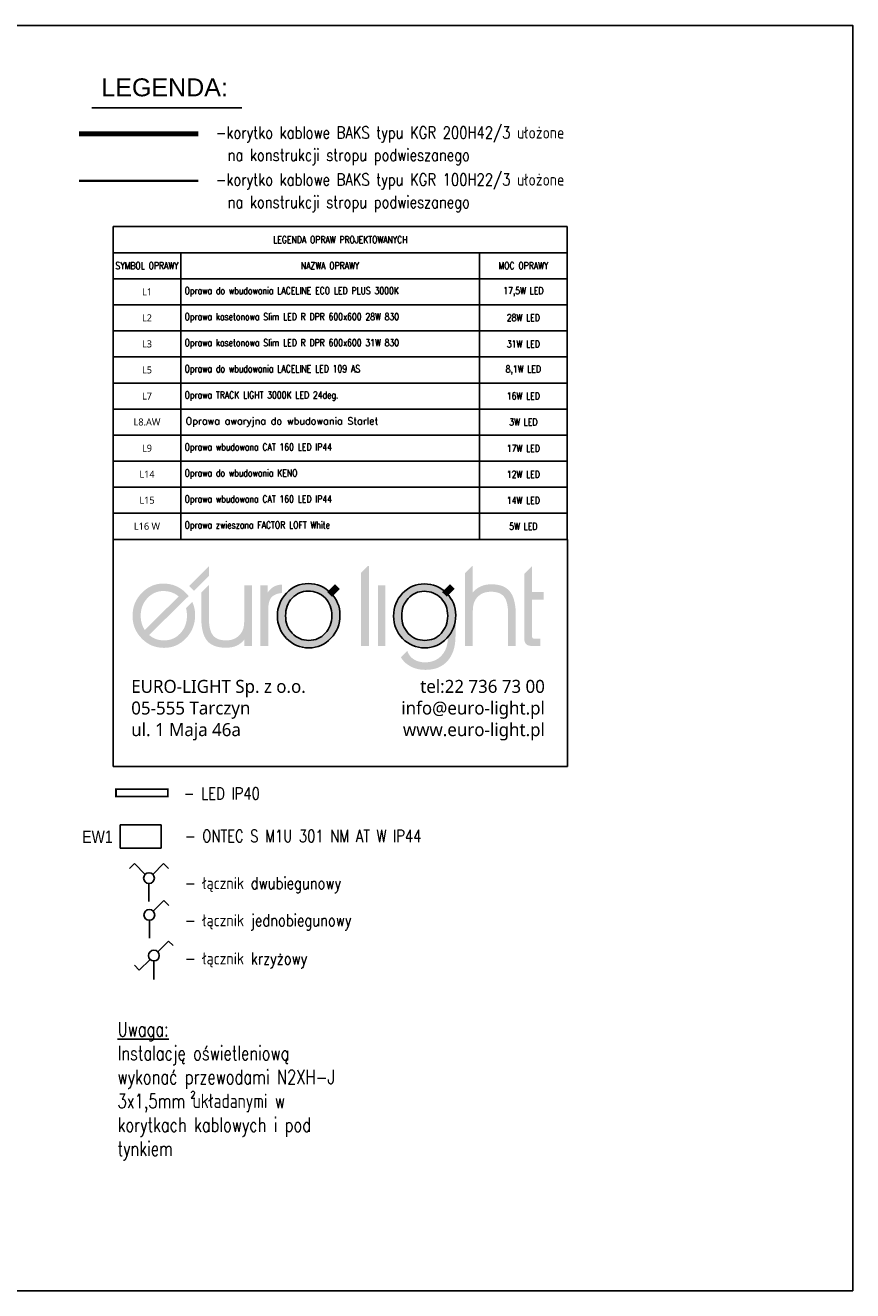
# Model space of a CAD drawing. Header units: millimetres. Extents: x -7934 to 14836, y -13910 to -10668.
# Tile 32 of 42: x 6974 to 7898, y -13826 to -12414. Entities that reach past the tile are written whole.
import ezdxf
from ezdxf.enums import TextEntityAlignment as Align

# ---------------------------------------------------------------- set-up
doc = ezdxf.new("R2010")
doc.units = ezdxf.units.MM
for name, color, linetype in [('!E-L Oprawy', 152, 'Continuous'), ('INSTAL', 50, 'Continuous'), ('NIEBIESKA', 4, 'Continuous'), ('OPISY', 4, 'Continuous')]:
    doc.layers.add(name, color=color, linetype=linetype)
doc.layers.add('INSTAL DLP', color=70, linetype='Continuous', lineweight=70)
doc.styles.add('Arial', font='arial.ttf', dxfattribs={"height": 25})
doc.styles.add('E-L', font='l_10646.ttf', dxfattribs={"height": 15})
doc.styles.add('ROMANS wym', font='ROMANS.SHX', dxfattribs={"width": 0.75, "height": 25})
doc.styles.add('SIMPLEX', font='simplex.shx', dxfattribs={"width": 0.8})
picture_1 = doc.add_image_def('image1.png', size_in_pixel=(800, 450))

# ---------------------------------------------------------------- blocks, each defined once
blk = doc.blocks.new('AI9-BLK2')
for points in [[(-45.91, 9.79), (-44.46, 8.34), (-39.82, 12.98), (-39.82, 15.89)], [(-3.37, 7.94), (-1.91, 6.48), (0.52, 8.92), (-0.93, 10.37)], [(32.04, 7.96), (33.5, 6.51), (35.93, 8.94), (34.48, 10.39)], [(-60.02, -4.12), (-58.57, -5.57), (-47.45, 5.38), (-48.9, 6.84)], [(-60.02, -4.12), (-58.57, -5.57), (-47.45, 5.38), (-48.9, 6.84)]]:
    blk.add_hatch(color=7).paths.add_polyline_path(points)
h = blk.add_hatch(color=7)
h.dxf.hatch_style = 2
h.paths.add_polyline_path([(7.09, -8.72), (7.09, 13.9), (9.22, 16.03), (9.49, 16.03), (9.49, -8.72)])
h = blk.add_hatch(color=7)
h.dxf.hatch_style = 2
edge = h.paths.add_edge_path()
edge.add_spline(control_points=[(41.34, 16.03), (41.34, 16.03), (41.5, 16.03), (41.5, 16.03), (41.5, 16.03), (41.5, 7.78), (41.5, 7.78), (42.19, 8.63), (43.02, 9.27), (43.99, 9.71), (44.96, 10.14), (46.04, 10.35), (47.25, 10.35), (49.87, 10.35), (51.79, 9.6), (52.99, 8.1), (54.19, 6.6), (54.79, 4.15), (54.79, 0.78), (54.79, 0.78), (54.79, -8.72), (54.79, -8.72), (54.79, -8.72), (52.43, -8.72), (52.43, -8.72), (52.43, -8.72), (52.43, 0.81), (52.43, 0.81), (52.43, 3.52), (52.03, 5.41), (51.21, 6.46), (50.39, 7.53), (49.03, 8.05), (47.11, 8.05), (46.02, 8.05), (45.07, 7.83), (44.25, 7.4), (43.43, 6.96), (42.78, 6.34), (42.3, 5.52), (42.01, 5.01), (41.8, 4.43), (41.68, 3.78), (41.56, 3.13), (41.5, 1.99), (41.5, 0.37), (41.5, 0.37), (41.5, -8.72), (41.5, -8.72), (41.5, -8.72), (39.14, -8.72), (39.14, -8.72), (39.14, -8.72), (39.14, 13.83), (39.14, 13.83), (39.14, 13.83), (41.34, 16.03), (41.34, 16.03), (41.34, 16.03), (41.34, 16.03), (41.34, 16.03), (41.34, 16.03), (41.34, 16.03), (41.34, 16.03)], knot_values=[0, 0, 0, 0, 1, 1, 1, 2, 2, 2, 3, 3, 3, 4, 4, 4, 5, 5, 5, 6, 6, 6, 7, 7, 7, 8, 8, 8, 9, 9, 9, 10, 10, 10, 11, 11, 11, 12, 12, 12, 13, 13, 13, 14, 14, 14, 15, 15, 15, 16, 16, 16, 17, 17, 17, 18, 18, 18, 19, 19, 19, 20, 20, 20, 21, 21, 21, 21], degree=3, periodic=0)
h = blk.add_hatch(color=7)
h.dxf.hatch_style = 2
edge = h.paths.add_edge_path()
edge.add_spline(control_points=[(57.43, -5.76), (57.43, -5.76), (57.43, 7.57), (57.43, 7.57), (57.43, 7.57), (57.43, 9.98), (57.43, 9.98), (57.43, 9.98), (57.43, 13.62), (57.43, 13.62), (57.43, 13.62), (59.82, 16.01), (59.82, 16.01), (59.82, 16.01), (59.82, 7.97), (59.82, 7.97), (59.82, 7.97), (63.38, 7.97), (63.38, 7.97), (63.38, 7.97), (63.38, 5.56), (63.38, 5.56), (63.38, 5.56), (59.82, 5.56), (59.82, 5.56), (59.82, 5.56), (59.82, 0.7), (59.82, 0.7), (59.82, 0.7), (59.82, -5.75), (59.82, -5.75), (59.79, -6.19), (60.05, -6.41), (60.41, -6.39), (60.41, -6.39), (62.31, -6.39), (62.31, -6.39), (62.31, -6.39), (62.31, -8.68), (62.31, -8.68), (62.31, -8.68), (60.28, -8.68), (60.28, -8.68), (57.69, -8.76), (57.34, -7.69), (57.43, -5.76), (57.43, -5.76), (57.43, -5.76), (57.43, -5.76), (57.43, -5.76), (57.43, -5.76), (57.43, -5.76)], knot_values=[0, 0, 0, 0, 1, 1, 1, 2, 2, 2, 3, 3, 3, 4, 4, 4, 5, 5, 5, 6, 6, 6, 7, 7, 7, 8, 8, 8, 9, 9, 9, 10, 10, 10, 11, 11, 11, 12, 12, 12, 13, 13, 13, 14, 14, 14, 15, 15, 15, 16, 16, 16, 17, 17, 17, 17], degree=3, periodic=0)
h = blk.add_hatch(color=7)
h.dxf.hatch_style = 2
edge = h.paths.add_edge_path()
edge.add_spline(control_points=[(-63.38, 0.61), (-63.38, 3.35), (-62.44, 5.7), (-60.56, 7.65), (-58.68, 9.6), (-56.45, 10.57), (-53.87, 10.57), (-51.17, 10.57), (-48.86, 9.61), (-46.95, 7.7), (-46.63, 7.38), (-46.35, 7.06), (-46.08, 6.72), (-46.08, 6.72), (-47.8, 5.04), (-47.8, 5.04), (-48.05, 5.42), (-48.34, 5.79), (-48.67, 6.13), (-50.04, 7.55), (-51.79, 8.26), (-53.91, 8.26), (-55.81, 8.26), (-57.45, 7.53), (-58.81, 6.07), (-60.17, 4.61), (-60.86, 2.8), (-60.86, 0.65), (-60.86, -1.51), (-60.17, -3.31), (-58.8, -4.77), (-57.43, -6.23), (-55.73, -6.95), (-53.69, -6.95), (-51.68, -6.95), (-50, -6.23), (-48.64, -4.77), (-47.28, -3.31), (-46.6, -1.5), (-46.6, 0.68), (-46.6, 1.52), (-46.7, 2.3), (-46.9, 3.03), (-46.9, 3.03), (-44.97, 4.93), (-44.97, 4.93), (-44.38, 3.68), (-44.08, 2.32), (-44.08, 0.85), (-44.08, -1.94), (-45.02, -4.32), (-46.89, -6.29), (-48.76, -8.26), (-51.02, -9.25), (-53.69, -9.25), (-56.4, -9.25), (-58.69, -8.28), (-60.56, -6.35), (-62.44, -4.42), (-63.38, -2.1), (-63.38, 0.61), (-63.38, 0.61), (-63.38, 0.61), (-63.38, 0.61), (-63.38, 0.61), (-63.38, 0.61), (-63.38, 0.61)], knot_values=[0, 0, 0, 0, 1, 1, 1, 2, 2, 2, 3, 3, 3, 4, 4, 4, 5, 5, 5, 6, 6, 6, 7, 7, 7, 8, 8, 8, 9, 9, 9, 10, 10, 10, 11, 11, 11, 12, 12, 12, 13, 13, 13, 14, 14, 14, 15, 15, 15, 16, 16, 16, 17, 17, 17, 18, 18, 18, 19, 19, 19, 20, 20, 20, 21, 21, 21, 22, 22, 22, 22], degree=3, periodic=0)
h = blk.add_hatch(color=7)
h.dxf.hatch_style = 2
edge = h.paths.add_edge_path()
edge.add_spline(control_points=[(-39.97, 9.98), (-39.97, 9.98), (-39.84, 9.98), (-39.84, 9.98), (-39.84, 9.98), (-39.84, 0.05), (-39.84, 0.05), (-39.84, -2.5), (-39.43, -4.3), (-38.6, -5.36), (-37.77, -6.42), (-36.41, -6.95), (-34.52, -6.95), (-33.44, -6.95), (-32.49, -6.73), (-31.68, -6.3), (-30.86, -5.86), (-30.21, -5.23), (-29.71, -4.4), (-29.42, -3.92), (-29.22, -3.34), (-29.09, -2.67), (-28.97, -2.01), (-28.91, -0.86), (-28.91, 0.78), (-28.91, 0.78), (-28.91, 9.98), (-28.91, 9.98), (-28.91, 9.98), (-26.51, 9.98), (-26.51, 9.98), (-26.51, 9.98), (-26.51, -8.72), (-26.51, -8.72), (-26.51, -8.72), (-28.91, -8.72), (-28.91, -8.72), (-28.91, -8.72), (-28.91, -6.7), (-28.91, -6.7), (-29.63, -7.58), (-30.44, -8.22), (-31.34, -8.61), (-32.23, -9.02), (-33.32, -9.21), (-34.59, -9.21), (-37.28, -9.21), (-39.22, -8.48), (-40.41, -7.03), (-41.6, -5.57), (-42.2, -3.16), (-42.2, 0.22), (-42.2, 0.22), (-42.2, 7.74), (-42.2, 7.74), (-42.2, 7.74), (-39.97, 9.98), (-39.97, 9.98), (-39.97, 9.98), (-39.97, 9.98), (-39.97, 9.98), (-39.97, 9.98), (-39.97, 9.98), (-39.97, 9.98)], knot_values=[0, 0, 0, 0, 1, 1, 1, 2, 2, 2, 3, 3, 3, 4, 4, 4, 5, 5, 5, 6, 6, 6, 7, 7, 7, 8, 8, 8, 9, 9, 9, 10, 10, 10, 11, 11, 11, 12, 12, 12, 13, 13, 13, 14, 14, 14, 15, 15, 15, 16, 16, 16, 17, 17, 17, 18, 18, 18, 19, 19, 19, 20, 20, 20, 21, 21, 21, 21], degree=3, periodic=0)
h = blk.add_hatch(color=7)
h.dxf.hatch_style = 2
edge = h.paths.add_edge_path()
edge.add_spline(control_points=[(-21.54, -8.72), (-21.54, -8.72), (-23.97, -8.72), (-23.97, -8.72), (-23.97, -8.72), (-23.97, 9.98), (-23.97, 9.98), (-23.97, 9.98), (-21.7, 9.98), (-21.7, 9.98), (-21.7, 9.98), (-21.7, 7.82), (-21.7, 7.82), (-21.12, 8.65), (-20.47, 9.25), (-19.78, 9.64), (-19.08, 10.03), (-18.26, 10.23), (-17.33, 10.25), (-17.33, 10.25), (-17.32, 7.65), (-17.32, 7.65), (-18.83, 7.52), (-19.9, 7.07), (-20.55, 6.3), (-21.21, 5.54), (-21.54, 4.29), (-21.54, 2.57), (-21.54, 2.57), (-21.54, -8.72), (-21.54, -8.72), (-21.54, -8.72), (-21.54, -8.72), (-21.54, -8.72), (-21.54, -8.72), (-21.54, -8.72), (-21.54, -8.72)], knot_values=[0, 0, 0, 0, 1, 1, 1, 2, 2, 2, 3, 3, 3, 4, 4, 4, 5, 5, 5, 6, 6, 6, 7, 7, 7, 8, 8, 8, 9, 9, 9, 10, 10, 10, 11, 11, 11, 12, 12, 12, 12], degree=3, periodic=0)
h = blk.add_hatch(color=7)
edge = h.paths.add_edge_path(flags=16)
edge.add_spline(control_points=[(-4.01, 6.13), (-5.38, 7.55), (-7.13, 8.26), (-9.25, 8.26), (-11.15, 8.26), (-12.79, 7.53), (-14.15, 6.07)], knot_values=[5, 5, 5, 5, 6, 6, 6, 7, 7, 7, 7], degree=3, periodic=0)
edge.add_spline(control_points=[(-14.15, 6.07), (-15.51, 4.61), (-16.2, 2.8), (-16.2, 0.65)], knot_values=[7, 7, 7, 7, 8, 8, 8, 8], degree=3, periodic=0)
edge.add_spline(control_points=[(-16.2, 0.65), (-16.2, -1.51), (-15.51, -3.31), (-14.14, -4.77)], knot_values=[0, 0, 0, 0, 1, 1, 1, 1], degree=3, periodic=0)
edge.add_spline(control_points=[(-14.14, -4.77), (-12.77, -6.23), (-11.07, -6.95), (-9.03, -6.95), (-7.02, -6.95), (-5.34, -6.23), (-3.98, -4.77)], knot_values=[1, 1, 1, 1, 2, 2, 2, 3, 3, 3, 3], degree=3, periodic=0)
edge.add_spline(control_points=[(-3.98, -4.77), (-2.62, -3.31), (-1.94, -1.5), (-1.94, 0.68), (-1.94, 2.89), (-2.63, 4.71), (-4.01, 6.13)], knot_values=[3, 3, 3, 3, 4, 4, 4, 5, 5, 5, 5], degree=3, periodic=0)
edge = h.paths.add_edge_path()
edge.add_spline(control_points=[(-2.29, 7.7), (-0.38, 5.79), (0.58, 3.5), (0.58, 0.85), (0.58, -1.94), (-0.36, -4.32), (-2.23, -6.29)], knot_values=[3, 3, 3, 3, 4, 4, 4, 5, 5, 5, 5], degree=3, periodic=0)
edge.add_spline(control_points=[(-2.23, -6.29), (-4.1, -8.26), (-6.36, -9.25), (-9.03, -9.25), (-11.74, -9.25), (-14.03, -8.28), (-15.9, -6.35)], knot_values=[5, 5, 5, 5, 6, 6, 6, 7, 7, 7, 7], degree=3, periodic=0)
edge.add_spline(control_points=[(-15.9, -6.35), (-17.78, -4.42), (-18.72, -2.1), (-18.72, 0.61)], knot_values=[7, 7, 7, 7, 8, 8, 8, 8], degree=3, periodic=0)
edge.add_spline(control_points=[(-18.72, 0.61), (-18.72, 3.35), (-17.78, 5.7), (-15.9, 7.65)], knot_values=[0, 0, 0, 0, 1, 1, 1, 1], degree=3, periodic=0)
edge.add_spline(control_points=[(-15.9, 7.65), (-14.02, 9.6), (-11.79, 10.57), (-9.21, 10.57), (-6.51, 10.57), (-4.2, 9.61), (-2.29, 7.7)], knot_values=[1, 1, 1, 1, 2, 2, 2, 3, 3, 3, 3], degree=3, periodic=0)
h = blk.add_hatch(color=7)
h.dxf.hatch_style = 2
h.paths.add_polyline_path([(12.31, -8.72), (12.31, 9.98), (14.54, 9.98), (14.54, -8.72)])
h = blk.add_hatch(color=7)
edge = h.paths.add_edge_path(flags=16)
edge.add_spline(control_points=[(19.6, 0.6), (19.6, -1.55), (20.28, -3.34), (21.64, -4.79), (23.01, -6.24), (24.7, -6.96), (26.73, -6.96), (28.73, -6.96), (30.4, -6.24), (31.76, -4.79), (33.11, -3.34), (33.79, -1.53), (33.79, 0.63), (33.79, 2.83), (33.1, 4.64), (31.73, 6.05), (30.36, 7.47), (28.62, 8.18), (26.52, 8.18), (24.62, 8.18), (22.99, 7.45), (21.64, 6), (20.28, 4.54), (19.6, 2.75), (19.6, 0.6), (19.6, 0.6), (19.6, 0.6), (19.6, 0.6), (19.6, 0.6), (19.6, 0.6), (19.6, 0.6)], knot_values=[0, 0, 0, 0, 1, 1, 1, 2, 2, 2, 3, 3, 3, 4, 4, 4, 5, 5, 5, 6, 6, 6, 7, 7, 7, 8, 8, 8, 9, 9, 9, 10, 10, 10, 10], degree=3, periodic=0)
edge = h.paths.add_edge_path()
edge.add_spline(control_points=[(17.09, 0.56), (17.09, 3.29), (18.03, 5.63), (19.9, 7.57), (21.77, 9.51), (23.99, 10.48), (26.55, 10.48), (29.24, 10.48), (31.54, 9.52), (33.44, 7.62), (35.34, 5.71), (36.29, 3.44), (36.29, 0.8), (36.29, -1.97), (35.36, -4.34), (33.5, -6.3), (31.64, -8.27), (29.39, -9.25), (26.73, -9.25), (24.04, -9.25), (21.76, -8.28), (19.89, -6.36), (18.03, -4.44), (17.09, -2.13), (17.09, 0.56), (17.09, 0.56), (17.09, 0.56), (17.09, 0.56), (17.09, 0.56), (17.09, 0.56), (17.09, 0.56)], knot_values=[0, 0, 0, 0, 1, 1, 1, 2, 2, 2, 3, 3, 3, 4, 4, 4, 5, 5, 5, 6, 6, 6, 7, 7, 7, 8, 8, 8, 9, 9, 9, 10, 10, 10, 10], degree=3, periodic=0)
h = blk.add_hatch(color=7)
h.dxf.hatch_style = 2
edge = h.paths.add_edge_path()
edge.add_spline(control_points=[(21.36, -10.25), (21.72, -11.34), (22.38, -12.18), (23.33, -12.79), (24.28, -13.4), (25.44, -13.71), (26.8, -13.71), (28.93, -13.71), (30.64, -13), (31.93, -11.58), (33.21, -10.16), (33.86, -8.27), (33.86, -5.9), (33.86, -5.9), (33.86, -5.76), (33.86, -5.76), (33.86, -5.76), (36.2, -0.49), (36.2, -0.49), (36.2, -0.49), (36.2, -5.62), (36.2, -5.62), (36.2, -8.89), (35.38, -11.44), (33.75, -13.28), (32.1, -15.12), (29.85, -16.03), (26.97, -16.03), (24.85, -16.03), (23.04, -15.51), (21.52, -14.46), (20.59, -13.82), (19.87, -13.05), (19.34, -12.15), (19.34, -12.15), (21.24, -10.25), (21.24, -10.25), (21.24, -10.25), (21.36, -10.25), (21.36, -10.25), (21.36, -10.25), (21.36, -10.25), (21.36, -10.25), (21.36, -10.25), (21.36, -10.25), (21.36, -10.25)], knot_values=[0, 0, 0, 0, 1, 1, 1, 2, 2, 2, 3, 3, 3, 4, 4, 4, 5, 5, 5, 6, 6, 6, 7, 7, 7, 8, 8, 8, 9, 9, 9, 10, 10, 10, 11, 11, 11, 12, 12, 12, 13, 13, 13, 14, 14, 14, 15, 15, 15, 15], degree=3, periodic=0)
at = {"color": 7}
for points, knots in [([(-15.9, 7.65), (-14.02, 9.6), (-11.79, 10.57), (-9.21, 10.57), (-6.51, 10.57), (-4.2, 9.61), (-2.29, 7.7)], [1, 1, 1, 1, 2, 2, 2, 3, 3, 3, 3]), ([(-4.01, 6.13), (-5.38, 7.55), (-7.13, 8.26), (-9.25, 8.26), (-11.15, 8.26), (-12.79, 7.53), (-14.15, 6.07)], [5, 5, 5, 5, 6, 6, 6, 7, 7, 7, 7]), ([(17.09, 0.56), (17.09, 3.29), (18.03, 5.63), (19.9, 7.57), (21.77, 9.51), (23.99, 10.48), (26.55, 10.48), (29.24, 10.48), (31.54, 9.52), (33.44, 7.62), (35.34, 5.71), (36.29, 3.44), (36.29, 0.8), (36.29, -1.97), (35.36, -4.34), (33.5, -6.3), (31.64, -8.27), (29.39, -9.25), (26.73, -9.25), (24.04, -9.25), (21.76, -8.28), (19.89, -6.36), (18.03, -4.44), (17.09, -2.13), (17.09, 0.56), (17.09, 0.56), (17.09, 0.56), (17.09, 0.56), (17.09, 0.56), (17.09, 0.56), (17.09, 0.56)], [0, 0, 0, 0, 1, 1, 1, 2, 2, 2, 3, 3, 3, 4, 4, 4, 5, 5, 5, 6, 6, 6, 7, 7, 7, 8, 8, 8, 9, 9, 9, 10, 10, 10, 10]), ([(19.6, 0.6), (19.6, -1.55), (20.28, -3.34), (21.64, -4.79), (23.01, -6.24), (24.7, -6.96), (26.73, -6.96), (28.73, -6.96), (30.4, -6.24), (31.76, -4.79), (33.11, -3.34), (33.79, -1.53), (33.79, 0.63), (33.79, 2.83), (33.1, 4.64), (31.73, 6.05), (30.36, 7.47), (28.62, 8.18), (26.52, 8.18), (24.62, 8.18), (22.99, 7.45), (21.64, 6), (20.28, 4.54), (19.6, 2.75), (19.6, 0.6), (19.6, 0.6), (19.6, 0.6), (19.6, 0.6), (19.6, 0.6), (19.6, 0.6), (19.6, 0.6)], [0, 0, 0, 0, 1, 1, 1, 2, 2, 2, 3, 3, 3, 4, 4, 4, 5, 5, 5, 6, 6, 6, 7, 7, 7, 8, 8, 8, 9, 9, 9, 10, 10, 10, 10]), ([(-3.98, -4.77), (-2.62, -3.31), (-1.94, -1.5), (-1.94, 0.68), (-1.94, 2.89), (-2.63, 4.71), (-4.01, 6.13)], [3, 3, 3, 3, 4, 4, 4, 5, 5, 5, 5]), ([(-2.29, 7.7), (-0.38, 5.79), (0.58, 3.5), (0.58, 0.85), (0.58, -1.94), (-0.36, -4.32), (-2.23, -6.29)], [3, 3, 3, 3, 4, 4, 4, 5, 5, 5, 5]), ([(-2.23, -6.29), (-4.1, -8.26), (-6.36, -9.25), (-9.03, -9.25), (-11.74, -9.25), (-14.03, -8.28), (-15.9, -6.35)], [5, 5, 5, 5, 6, 6, 6, 7, 7, 7, 7]), ([(-14.14, -4.77), (-12.77, -6.23), (-11.07, -6.95), (-9.03, -6.95), (-7.02, -6.95), (-5.34, -6.23), (-3.98, -4.77)], [1, 1, 1, 1, 2, 2, 2, 3, 3, 3, 3])]:
    blk.add_open_spline(points, degree=3, knots=knots, dxfattribs=at)
for points in [[(-18.72, 0.61), (-18.72, 3.35), (-17.78, 5.7), (-15.9, 7.65)], [(-14.15, 6.07), (-15.51, 4.61), (-16.2, 2.8), (-16.2, 0.65)], [(-15.9, -6.35), (-17.78, -4.42), (-18.72, -2.1), (-18.72, 0.61)], [(-16.2, 0.65), (-16.2, -1.51), (-15.51, -3.31), (-14.14, -4.77)]]:
    blk.add_open_spline(points, degree=3, dxfattribs=at)
blk = doc.blocks.new('Tabela E')
at = {"linetype": 'Continuous'}
blk.add_line((2665.7, 1782), (1965.7, 1782), dxfattribs=at)
blk.add_lwpolyline([(1965.7, 2132), (1965.7, 1782), (2665.7, 1782), (2665.7, 2132)], close=True)
at = {"color": 7, "xscale": 5, "yscale": 5, "zscale": 5}
blk.add_blockref('AI9-BLK2', (2312.3, 2011), dxfattribs=at)
at = {"linetype": 'Continuous', "lineweight": 0, "char_height": 20, "attachment_point": 1, "style": 'E-L'}
for s, insert, width in [('EURO-LIGHT Sp. z o.o.\\P05-555 Tarczyn\\Pul. 1 Maja 46a', (1993.4, 1915.4), 327.301), ('\\pxqr;tel:22 736 73 00\\Pinfo@euro-light.pl\\Pwww.euro-light.pl', (2336.5, 1915.4), 294.545)]:
    blk.add_mtext(s, dxfattribs=dict(at, insert=insert, width=width))
blk = doc.blocks.new('*T199')
at = {"color": 0, "lineweight": -2}
for p, q in [((0, 0), (396.1, 0)), ((0, 0), (0, -272.7)), ((396.1, 0), (396.1, -272.7)), ((0, -22.7), (396.1, -22.7)), ((58.9, -22.7), (58.9, -272.7)), ((319.4, -22.7), (319.4, -272.7)), ((0, -45.5), (396.1, -45.5)), ((0, -68.2), (396.1, -68.2)), ((0, -90.9), (396.1, -90.9)), ((0, -113.6), (396.1, -113.6)), ((0, -136.4), (396.1, -136.4)), ((0, -159.1), (396.1, -159.1)), ((0, -181.8), (396.1, -181.8)), ((0, -204.5), (396.1, -204.5)), ((0, -227.3), (396.1, -227.3)), ((0, -250), (396.1, -250)), ((0, -272.7), (396.1, -272.7))]:
    blk.add_line(p, q, dxfattribs=at)
at = {"color": 0}
for s, insert, char_height, width, attachment_point, style in [('LEGENDA OPRAW PROJEKTOWANYCH', (198.1, -11.4), 6.124, 396.066, 5, 'SIMPLEX'), ('{\\C256;SYMBOL OPRAWY}', (29.4, -34.1), 6.124, 58.85, 5, 'SIMPLEX'), ('NAZWA OPRAWY', (189.1, -34.1), 6.124, 260.431, 5, 'SIMPLEX'), ('{\\C256;MOC OPRAWY}', (357.7, -34.1), 6.124, 76.712, 5, 'SIMPLEX'), ('L1', (29.4, -56.8), 6.12, 58.85, 5, 'E-L'), (' Oprawa do wbudowania LACELINE ECO LED PLUS 3000K ', (58.9, -56.8), 6.124, 260.431, 4, 'SIMPLEX'), ('17,5W LED', (357.7, -56.8), 6.12, 76.712, 5, 'SIMPLEX'), ('L2', (29.4, -79.5), 6.12, 58.85, 5, 'E-L'), (' Oprawa kasetonowa Slim LED R DPR 600x600 28W 830', (58.9, -79.5), 6.124, 260.431, 4, 'SIMPLEX'), ('28W LED', (357.7, -79.5), 6.12, 76.712, 5, 'SIMPLEX'), ('L3', (29.4, -102.3), 6.12, 58.85, 5, 'E-L'), (' Oprawa kasetonowa Slim LED R DPR 600x600 31W 830', (58.9, -102.3), 6.124, 260.431, 4, 'SIMPLEX'), ('31W LED', (357.7, -102.3), 6.12, 76.712, 5, 'SIMPLEX'), ('L5', (29.4, -125), 6.12, 58.85, 5, 'E-L'), (' Oprawa do wbudowania LACELINE LED 109 AS', (58.9, -125), 6.124, 260.431, 4, 'SIMPLEX'), ('8,1W LED', (357.7, -125), 6.12, 76.712, 5, 'SIMPLEX'), (' Oprawa TRACK LIGHT 3000K LED 24deg.', (58.9, -147.7), 6.124, 260.431, 4, 'SIMPLEX'), ('L7', (29.4, -147.7), 6.12, 58.85, 5, 'E-L'), ('16W LED', (357.7, -147.7), 6.12, 76.712, 5, 'SIMPLEX'), ('{\\C12;L8.AW}', (29.4, -170.4), 6.124, 58.85, 5, 'E-L'), ('{\\Fsimplex|c238;\\C12; Oprawa awaryjna do wbudowania Starlet}', (58.9, -170.4), 6.124, 260.431, 4, 'E-L'), ('{\\C12;3W LED}', (357.7, -170.4), 6.124, 76.712, 5, 'SIMPLEX'), ('L9', (29.4, -193.2), 6.12, 58.85, 5, 'E-L'), (' Oprawa wbudowana CAT 160 LED IP44', (58.9, -193.2), 6.124, 260.431, 4, 'SIMPLEX'), ('17W LED', (357.7, -193.2), 6.12, 76.712, 5, 'SIMPLEX'), ('L14', (29.4, -215.9), 6.12, 58.85, 5, 'E-L'), (' Oprawa do wbudowania KENO', (58.9, -215.9), 6.124, 260.431, 4, 'SIMPLEX'), ('12W LED', (357.7, -215.9), 6.12, 76.712, 5, 'SIMPLEX'), ('L15', (29.4, -238.6), 6.12, 58.85, 5, 'E-L'), (' Oprawa wbudowana CAT 160 LED IP44', (58.9, -238.6), 6.124, 260.431, 4, 'SIMPLEX'), ('14W LED', (357.7, -238.6), 6.12, 76.712, 5, 'SIMPLEX'), ('L16 W', (29.4, -261.3), 6.12, 58.85, 5, 'E-L'), (' Oprawa zwieszana FACTOR LOFT White', (58.9, -261.3), 6.124, 260.431, 4, 'SIMPLEX'), ('5W LED', (357.7, -261.3), 6.12, 76.712, 5, 'SIMPLEX')]:
    blk.add_mtext(s, dxfattribs=dict(at, insert=insert, char_height=char_height, width=width, attachment_point=attachment_point, style=style))
blk = doc.blocks.new('Orlen-legenda wew 3')
blk.add_blockref('*T199', (866.1, 975.3))
at = {"xscale": 0.5658603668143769, "yscale": 0.5658603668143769, "zscale": 0.5658603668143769}
blk.add_blockref('Tabela E', (-246.2, -503.8), dxfattribs=at)

msp = doc.modelspace()

# ---------------------------------------------------------------- linework, layer by layer
at = {"layer": '!E-L Oprawy', "const_width": 2, "elevation": 0}
msp.add_lwpolyline([(7133.5, -13274.7), (7075.5, -13274.7), (7075.5, -13266.7), (7133.5, -13266.7)], close=True, dxfattribs=at)
at = {"layer": 'INSTAL', "color": 7}
msp.add_line((7048.5, -12506.2, 0), (7215.9, -12506.2, 0), dxfattribs=at)
at = {"layer": 'INSTAL', "color": 140, "lineweight": 35}
msp.add_line((7034.5, -12587.7, 0), (7167.3, -12587.7, 0), dxfattribs=at)
at = {"layer": 'INSTAL', "color": 10}
for p, q in [((7096.1, -13349.7, 0), (7090.5, -13355.3, 0)), ((7134.2, -13436.2, 0), (7122.2, -13448.2, 0)), ((7134.2, -13436.2, 0), (7139.5, -13441.2, 0)), ((7101.6, -13468.7, 0), (7113.7, -13456.7, 0)), ((7117.9, -13458.4, 0), (7117.9, -13479, 0)), ((7101.6, -13468.7, 0), (7096.1, -13463.1, 0))]:
    msp.add_line(p, q, dxfattribs=at)
at = {"layer": 'INSTAL', "color": 10, "linetype": 'Continuous'}
for p, q in [((7096.1, -13349.7, 0), (7108.1, -13361.7, 0)), ((7128.6, -13349.7, 0), (7116.6, -13361.7, 0)), ((7128.6, -13349.7, 0), (7134.2, -13355.3, 0)), ((7112.4, -13371.9, 0), (7112.4, -13392, 0)), ((7129.1, -13390.8, 0), (7117.1, -13402.8, 0)), ((7129.1, -13390.8, 0), (7134.7, -13396.4, 0)), ((7112.8, -13413, 0), (7112.8, -13433.1, 0))]:
    msp.add_line(p, q, dxfattribs=at)
for centre in [(7112.4, -13365.9, 0), (7112.8, -13407, 0), (7117.9, -13452.4, 0)]:
    msp.add_circle(centre, 6, dxfattribs=at)
at = {"layer": 'INSTAL DLP', "lineweight": 80}
msp.add_line((7034.5, -12535.2, 0), (7167.3, -12535.2, 0), dxfattribs=at)
at = {"layer": 'NIEBIESKA', "color": 5, "linetype": 'Continuous', "elevation": 0}
msp.add_lwpolyline([(5940.6, -12414), (7898.2, -12414), (7898.2, -13826.5), (5940.6, -13826.5)], close=True, dxfattribs=at)

# ---------------------------------------------------------------- block references
at = {"layer": '!E-L Oprawy', "xscale": 1.28, "yscale": 1.28, "zscale": 1.28}
msp.add_blockref('Orlen-legenda wew 3', (5963.9, -13887.1), dxfattribs=at)

# ---------------------------------------------------------------- texts
at = {"layer": 'INSTAL', "color": 7, "linetype": 'ByBlock', "style": 'ROMANS wym', "width": 0.8}
for s, height, p in [('-korytko kablowe BAKS typu KGR 200H42/3 ułożone', 13.44, (7186.9, -12533.7, 0)), ('na konstrukcji stropu podwieszanego', 13.44, (7200.2, -12558.7, 0)), ('-korytko kablowe BAKS typu KGR 100H22/3 ułożone', 13.44, (7186.9, -12586.2, 0)), ('na konstrukcji stropu podwieszanego', 13.44, (7200.2, -12611.2, 0)), ('- LED IP40 ', 13.44, (7151.4, -13271.4, 0)), ('- ONTEC S M1U 301 NM AT W IP44', 13.44, (7152.6, -13318.9, 0)), ('- łącznik dwubiegunowy', 13.44, (7152.6, -13371.5, 0)), ('- łącznik jednobiegunowy', 13.44, (7152.6, -13413, 0)), ('- łącznik krzyżowy', 13.44, (7152.6, -13455.6, 0)), ('2', 8, (7158.8, -13607.7, 0))]:
    msp.add_text(s, height=height, dxfattribs=at).set_placement(p, align=Align.MIDDLE_LEFT)
at = {"layer": 'INSTAL', "color": 20, "linetype": 'ByBlock', "style": 'Arial', "width": 0.8}
msp.add_text('EW1', height=14, dxfattribs=at).set_placement((7037.9, -13319.8, 0), align=Align.MIDDLE_LEFT)
at = {"layer": 'INSTAL', "color": 7, "linetype": 'ByBlock', "insert": (7077.3, -13603.9), "char_height": 16, "width": 276.331, "attachment_point": 4, "style": 'ROMANS wym'}
msp.add_mtext('\\pt105.6;{\\LUwaga:}\\PInstalację oświetleniową wykonać przewodami N2XH-J 3x1,5mm układanymi w korytkach kablowych i pod tynkiem', dxfattribs=at)
at = {"layer": 'OPISY', "color": 7, "style": 'Arial'}
msp.add_text('LEGENDA:', height=20, dxfattribs=at).set_placement((7059.2, -12493.2, 0))

# ---------------------------------------------------------------- pictures from other files: only their frames are drawn
at = {"layer": 'NIEBIESKA'}
image = msp.add_image(picture_1, insert=(7080.1, -13332.3, 0), size_in_units=(46, 25.9), dxfattribs=at)
image.dxf.flags = 7

doc.saveas('drawing.dxf')
